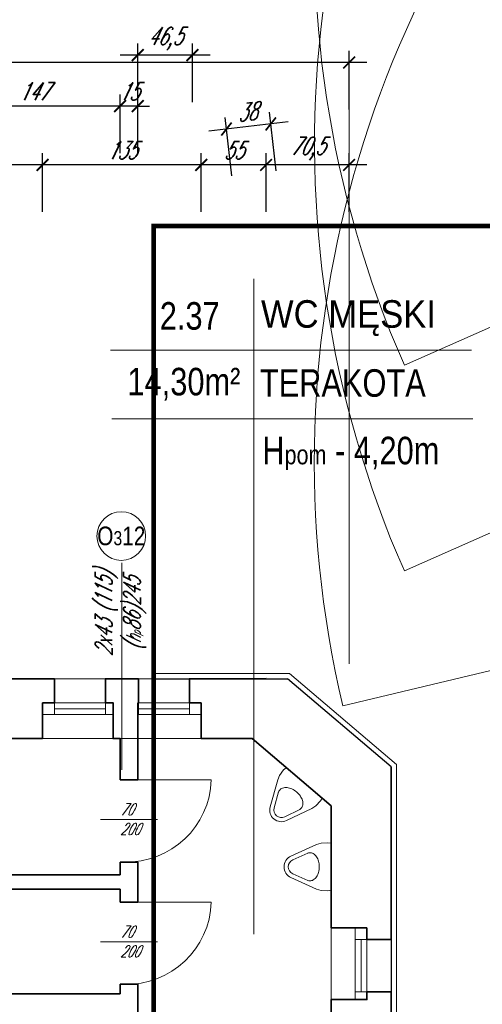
# Model space of a CAD drawing. Header units: millimetres. Extents: x 402 to 79005, y -7782 to 89952.
# Tile 114 of 256: x 25677 to 26070, y 22468 to 23305. Entities that reach past the tile are written whole.
import ezdxf

# ---------------------------------------------------------------- set-up
doc = ezdxf.new("R2010")
doc.units = ezdxf.units.MM
doc.header["$LTSCALE"] = 10
doc.linetypes.add('DASHED', pattern=[19.05, 12.7, -6.35])
doc.layers.get('0').update_dxf_attribs({"lineweight": 0})
doc.layers.get('Defpoints').update_dxf_attribs({"color": 253})
for name, color, linetype, lineweight in [('01 parter - ściany', 253, 'Continuous', 35), ('03-01_okna', 253, 'Continuous', 15), ('03_drzwi', 253, 'Continuous', 15), ('04-1_widok', 253, 'Continuous', 5), ('05-01_wymiary', 253, 'Continuous', 5), ('05-03_opis', 253, 'Continuous', 5), ('07_wyposażenie', 253, 'Continuous', 5), ('0_A_GRANICA OPRACOWANIA', 1, 'Continuous', 0), ('0_A_WYMIAROWANIE', 1, 'Continuous', 5), ('0_A_ŚCIANY ', 253, 'Continuous', 30)]:
    doc.layers.add(name, color=color, linetype=linetype, lineweight=lineweight)
doc.styles.add('ariel', font='ARIAL.TTF', dxfattribs={"width": 0.8})
doc.styles.add('ariel_wym', font='simplex.shx', dxfattribs={"width": 0.65, "oblique": 25})
doc.styles.get("Standard").update_dxf_attribs({"font": 'arial.ttf'})
doc.dimstyles.new('ariel 50', dxfattribs={"dimtxt": 15, "dimasz": 10, "dimexe": 10, "dimexo": 0, "dimgap": 5, "dimtad": 1, "dimdec": 1, "dimrnd": 0.5, "dimtxsty": 'ariel_wym', "dimblk": 'ARCHTICK', "dimcen": 2.5, "dimdle": 15, "dimazin": 0, "dimtfac": 1, "dimtdec": 1, "dimtix": 1, "dimtmove": 0, "dimatfit": 3, "dimldrblk": 'DOT', "dimfxl": 0, "dimarcsym": 0})
doc.dimstyles.new('ISO-25', dxfattribs={"dimtxt": 2.5, "dimasz": 2.5, "dimexe": 1.25, "dimexo": 0.625, "dimtad": 1, "dimtxsty": 'Standard', "dimcen": 2.5, "dimadec": 0, "dimazin": 0, "dimtfac": 1, "dimtmove": 0, "dimatfit": 3, "dimfxl": 0, "dimarcsym": 0})

# ---------------------------------------------------------------- blocks, each defined once
blk = doc.blocks.new('_ArchTick')
at = {"color": 0, "linetype": 'ByBlock', "const_width": 0.15}
blk.add_lwpolyline([(-0.5, -0.5), (0.5, 0.5)], dxfattribs=at)
blk = doc.blocks.new('*D2090')
at = {"layer": '05-01_wymiary', "color": 0, "lineweight": -2}
for p, q in [((25886.35, 23141.57), (25886.35, 23191.57)), ((25957, 23141.57), (25957, 23191.57)), ((25972, 23181.57), (25871.35, 23181.57))]:
    blk.add_line(p, q, dxfattribs=at)
at = {"layer": 'Defpoints', "color": 0, "lineweight": 0}
for p in [(25886.35, 23181.57), (25886.35, 22744.64), (25957, 22657.31)]:
    blk.add_point(p, dxfattribs=at)
at = {"layer": '05-01_wymiary', "color": 0, "lineweight": -2, "xscale": 10, "yscale": 10, "zscale": 10, "rotation": 180}
blk.add_blockref('_ArchTick', (25886.35, 23181.57), dxfattribs=at)
at = {"layer": '05-01_wymiary', "color": 0, "lineweight": -2, "xscale": 10, "yscale": 10, "zscale": 10}
blk.add_blockref('_ArchTick', (25957, 23181.57), dxfattribs=at)
at = {"layer": '05-01_wymiary', "color": 0, "insert": (25921.67, 23195.5), "char_height": 15, "attachment_point": 5, "style": 'ariel_wym'}
blk.add_mtext('70,5', dxfattribs=at)
blk = doc.blocks.new('_Dot')
at = {"color": 0, "linetype": 'ByBlock', "lineweight": -2}
blk.add_line((-0.5, 0), (-1, 0), dxfattribs=at)
at = {"color": 0, "linetype": 'ByBlock', "const_width": 0.5}
blk.add_lwpolyline([(-0.25, 0, 1), (0.25, 0, 1)], format="xyb", close=True, dxfattribs=at)
blk = doc.blocks.new('*D2091')
at = {"layer": '05-01_wymiary', "color": 0, "lineweight": -2}
for p, q in [((25831.21, 23141.57), (25831.21, 23191.57)), ((25886.35, 23141.57), (25886.35, 23191.57)), ((25901.35, 23181.57), (25816.21, 23181.57))]:
    blk.add_line(p, q, dxfattribs=at)
at = {"layer": 'Defpoints', "color": 0, "lineweight": 0}
for p in [(25831.21, 23181.57), (25886.35, 22744.64), (25831.21, 22693.61)]:
    blk.add_point(p, dxfattribs=at)
at = {"layer": '05-01_wymiary', "color": 0, "lineweight": -2, "xscale": 10, "yscale": 10, "zscale": 10, "rotation": 180}
blk.add_blockref('_ArchTick', (25831.21, 23181.57), dxfattribs=at)
at = {"layer": '05-01_wymiary', "color": 0, "lineweight": -2, "xscale": 10, "yscale": 10, "zscale": 10}
blk.add_blockref('_ArchTick', (25886.35, 23181.57), dxfattribs=at)
at = {"layer": '05-01_wymiary', "color": 0, "insert": (25858.78, 23194.07), "char_height": 15, "attachment_point": 5, "style": 'ariel_wym'}
blk.add_mtext('55', dxfattribs=at)
blk = doc.blocks.new('*D2092')
at = {"layer": '05-01_wymiary', "color": 0, "lineweight": -2}
for p, q in [((25696.31, 23141.57), (25696.31, 23191.57)), ((25831.21, 23141.57), (25831.21, 23191.57)), ((25846.21, 23181.57), (25681.31, 23181.57))]:
    blk.add_line(p, q, dxfattribs=at)
at = {"layer": 'Defpoints', "color": 0, "lineweight": 0}
for p in [(25696.31, 23181.57), (25696.31, 22693.61), (25831.21, 22693.61)]:
    blk.add_point(p, dxfattribs=at)
at = {"layer": '05-01_wymiary', "color": 0, "lineweight": -2, "xscale": 10, "yscale": 10, "zscale": 10, "rotation": 180}
blk.add_blockref('_ArchTick', (25696.31, 23181.57), dxfattribs=at)
at = {"layer": '05-01_wymiary', "color": 0, "lineweight": -2, "xscale": 10, "yscale": 10, "zscale": 10}
blk.add_blockref('_ArchTick', (25831.21, 23181.57), dxfattribs=at)
at = {"layer": '05-01_wymiary', "color": 0, "insert": (25763.76, 23194.07), "char_height": 15, "attachment_point": 5, "style": 'ariel_wym'}
blk.add_mtext('135', dxfattribs=at)
blk = doc.blocks.new('*D2093')
at = {"layer": '05-01_wymiary', "color": 0, "lineweight": -2}
for p, q in [((25460.38, 23141.57), (25460.38, 23191.57)), ((25696.31, 23141.57), (25696.31, 23191.57)), ((25711.31, 23181.57), (25445.38, 23181.57))]:
    blk.add_line(p, q, dxfattribs=at)
at = {"layer": 'Defpoints', "color": 0, "lineweight": 0}
for p in [(25460.38, 23181.57), (25460.38, 22693.61), (25696.31, 22693.61)]:
    blk.add_point(p, dxfattribs=at)
at = {"layer": '05-01_wymiary', "color": 0, "lineweight": -2, "xscale": 10, "yscale": 10, "zscale": 10, "rotation": 180}
blk.add_blockref('_ArchTick', (25460.38, 23181.57), dxfattribs=at)
at = {"layer": '05-01_wymiary', "color": 0, "lineweight": -2, "xscale": 10, "yscale": 10, "zscale": 10}
blk.add_blockref('_ArchTick', (25696.31, 23181.57), dxfattribs=at)
at = {"layer": '05-01_wymiary', "color": 0, "insert": (25578.34, 23194.07), "char_height": 15, "attachment_point": 5, "style": 'ariel_wym'}
blk.add_mtext('236', dxfattribs=at)
blk = doc.blocks.new('*D2111')
at = {"layer": '05-01_wymiary', "color": 0, "lineweight": -2}
for p, q in [((25857.26, 23172.33), (25851.55, 23222.01)), ((25894.94, 23176.67), (25889.23, 23226.34)), ((25905.27, 23218.12), (25837.79, 23210.36))]:
    blk.add_line(p, q, dxfattribs=at)
at = {"layer": 'Defpoints', "color": 0, "lineweight": 0}
for p in [(25852.69, 23212.07), (25954.54, 22658.75), (25920.91, 22619.25)]:
    blk.add_point(p, dxfattribs=at)
at = {"layer": '05-01_wymiary', "color": 0, "lineweight": -2, "xscale": 10, "yscale": 10, "zscale": 10}
for p, rotation in [((25890.37, 23216.41), 6.564174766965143), ((25852.69, 23212.07), 186.5641747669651)]:
    blk.add_blockref('_ArchTick', p, dxfattribs=dict(at, rotation=rotation))
at = {"layer": '05-01_wymiary', "color": 0, "insert": (25870.1, 23226.66), "char_height": 15, "attachment_point": 5, "rotation": 6.56417, "style": 'ariel_wym'}
blk.add_mtext('38', dxfattribs=at)
blk = doc.blocks.new('*D2112')
at = {"layer": '05-01_wymiary', "color": 0, "lineweight": -2}
for p, q in [((25777.21, 23234.97), (25777.21, 23284.97)), ((25823.71, 23234.97), (25823.71, 23284.97)), ((25838.71, 23274.97), (25762.21, 23274.97))]:
    blk.add_line(p, q, dxfattribs=at)
at = {"layer": 'Defpoints', "color": 0, "lineweight": 0}
for p in [(25777.21, 23274.97), (25823.71, 22737.01), (25777.21, 22693.61)]:
    blk.add_point(p, dxfattribs=at)
at = {"layer": '05-01_wymiary', "color": 0, "lineweight": -2, "xscale": 10, "yscale": 10, "zscale": 10, "rotation": 180}
blk.add_blockref('_ArchTick', (25777.21, 23274.97), dxfattribs=at)
at = {"layer": '05-01_wymiary', "color": 0, "lineweight": -2, "xscale": 10, "yscale": 10, "zscale": 10}
blk.add_blockref('_ArchTick', (25823.71, 23274.97), dxfattribs=at)
at = {"layer": '05-01_wymiary', "color": 0, "insert": (25800.46, 23288.9), "char_height": 15, "attachment_point": 5, "style": 'ariel_wym'}
blk.add_mtext('46,5', dxfattribs=at)
blk = doc.blocks.new('*D2113')
at = {"layer": '05-01_wymiary', "color": 0, "lineweight": -2}
for p, q in [((25762.21, 23191.57), (25762.21, 23241.57)), ((25777.21, 23191.57), (25777.21, 23241.57)), ((25762.21, 23231.57), (25752.21, 23231.57)), ((25777.21, 23231.57), (25762.21, 23231.57)), ((25777.21, 23231.57), (25787.21, 23231.57))]:
    blk.add_line(p, q, dxfattribs=at)
at = {"layer": 'Defpoints', "color": 0, "lineweight": 0}
for p in [(25762.21, 23231.57), (25762.21, 22693.61), (25777.21, 22693.61)]:
    blk.add_point(p, dxfattribs=at)
at = {"layer": '05-01_wymiary', "color": 0, "lineweight": -2, "xscale": 10, "yscale": 10, "zscale": 10}
blk.add_blockref('_ArchTick', (25762.21, 23231.57), dxfattribs=at)
at = {"layer": '05-01_wymiary', "color": 0, "lineweight": -2, "xscale": 10, "yscale": 10, "zscale": 10, "rotation": 180}
blk.add_blockref('_ArchTick', (25777.21, 23231.57), dxfattribs=at)
at = {"layer": '05-01_wymiary', "color": 0, "insert": (25769.71, 23244.07), "char_height": 15, "attachment_point": 5, "style": 'ariel_wym'}
blk.add_mtext('15', dxfattribs=at)
blk = doc.blocks.new('*D2114')
at = {"layer": '05-01_wymiary', "color": 0, "lineweight": -2}
for p, q in [((25615.37, 23191.57), (25615.37, 23241.57)), ((25762.21, 23191.57), (25762.21, 23241.57)), ((25777.21, 23231.57), (25600.37, 23231.57))]:
    blk.add_line(p, q, dxfattribs=at)
at = {"layer": 'Defpoints', "color": 0, "lineweight": 0}
for p in [(25615.37, 23231.57), (25615.37, 22693.61), (25762.21, 22693.61)]:
    blk.add_point(p, dxfattribs=at)
at = {"layer": '05-01_wymiary', "color": 0, "lineweight": -2, "xscale": 10, "yscale": 10, "zscale": 10, "rotation": 180}
blk.add_blockref('_ArchTick', (25615.37, 23231.57), dxfattribs=at)
at = {"layer": '05-01_wymiary', "color": 0, "lineweight": -2, "xscale": 10, "yscale": 10, "zscale": 10}
blk.add_blockref('_ArchTick', (25762.21, 23231.57), dxfattribs=at)
at = {"layer": '05-01_wymiary', "color": 0, "insert": (25688.79, 23244.07), "char_height": 15, "attachment_point": 5, "style": 'ariel_wym'}
blk.add_mtext('147', dxfattribs=at)
blk = doc.blocks.new('*D2126')
at = {"layer": '05-01_wymiary', "color": 0, "lineweight": -2}
for p, q in [((23841.38, 23228.65), (23841.38, 23278.65)), ((25957, 23228.65), (25957, 23278.65)), ((25972, 23268.65), (23826.38, 23268.65))]:
    blk.add_line(p, q, dxfattribs=at)
at = {"layer": 'Defpoints', "color": 0}
for p in [(23841.38, 23268.65), (23841.38, 22657.31), (25957, 22657.31)]:
    blk.add_point(p, dxfattribs=at)
at = {"layer": '05-01_wymiary', "color": 0, "lineweight": -2, "xscale": 10, "yscale": 10, "zscale": 10, "rotation": 180}
blk.add_blockref('_ArchTick', (23841.38, 23268.65), dxfattribs=at)
at = {"layer": '05-01_wymiary', "color": 0, "lineweight": -2, "xscale": 10, "yscale": 10, "zscale": 10}
blk.add_blockref('_ArchTick', (25957, 23268.65), dxfattribs=at)
at = {"layer": '05-01_wymiary', "color": 0, "insert": (24899.19, 23282.58), "char_height": 15, "attachment_point": 5, "style": 'ariel_wym'}
blk.add_mtext('2115,5', dxfattribs=at)
blk = doc.blocks.new('*D4583')
at = {"layer": '0_A_WYMIAROWANIE', "color": 0, "lineweight": -2}
blk.add_arc((29695.64, 22744.72), 175.39, 180.8167, 239.1833, dxfattribs=at)
at = {"layer": '0_A_WYMIAROWANIE', "color": 0}
for points in [[(29520.69, 22742.22), (29519.85, 22742.22), (29520.25, 22744.72)], [(29605.58, 22593.73), (29606, 22594.45), (29607.95, 22592.83)]]:
    blk.add_solid(points, dxfattribs=at)
at = {"layer": 'Defpoints', "color": 0}
for p in [(28795.64, 22744.72), (29695.64, 22744.72), (29695.64, 22744.72), (29555.22, 22639.63), (29245.14, 21964.42)]:
    blk.add_point(p, dxfattribs=at)
at = {"layer": '0_A_WYMIAROWANIE', "color": 0, "lineweight": 9, "insert": (29555.35, 22663.72), "char_height": 25, "attachment_point": 5, "rotation": 300}
blk.add_mtext('60%%d', dxfattribs=at)
blk = doc.blocks.new('zw$6F80')
at = {"layer": '0_A_WYMIAROWANIE', "lineweight": 9}
blk.add_lwpolyline([(-450.505, -780.298), (0, 0)], dxfattribs=at)
blk.add_arc((2.025, 0), 902.025, 180, 239.888616, dxfattribs=at)
dim = blk.add_angular_dim_2l(base=(-140.424, -105.083), line1=((-900, 0), (0, 0)), line2=((-450.505, -780.298), (0, 0)), dimstyle='ISO-25', override={"dimtxt": 25}, dxfattribs=at)
dim.commit()
dim.dimension.update_dxf_attribs({"geometry": '*D4583', "text_midpoint": (-140.296, -81), "insert": (-29695.641, -22744.718)})

msp = doc.modelspace()

# ---------------------------------------------------------------- linework, layer by layer
at = {"layer": '01 parter - ściany'}
for p, q in [((25460.377, 22744.613), (25696.31, 22744.613)), ((25831.21, 22744.613), (25886.352, 22744.635)), ((25696.31, 22693.613), (25696.31, 22724.113)), ((25777.21, 22658.689), (25777.21, 22724.113)), ((25831.21, 22724.113), (25831.21, 22693.613)), ((25696.31, 22693.613), (25615.372, 22693.613)), ((25762.21, 22658.689), (25762.21, 22693.613)), ((25874.668, 22693.613), (25831.21, 22693.613)), ((25874.668, 22693.613), (25941.649, 22636.586)), ((25777.21, 22658.689), (25762.21, 22658.689)), ((25941.649, 22636.586), (25941.649, 22532.689)), ((25777.21, 22588.689), (25762.21, 22588.689)), ((25762.21, 22577.689), (25762.21, 22588.689)), ((25777.21, 22588.689), (25777.21, 22554.689)), ((25762.21, 22577.689), (25615.372, 22577.689)), ((25762.21, 22565.689), (25615.372, 22565.689)), ((25762.21, 22554.689), (25762.21, 22565.689)), ((25777.21, 22554.689), (25762.21, 22554.689)), ((25941.653, 22532.689), (25972.153, 22532.689)), ((25762.21, 22476.689), (25762.21, 22484.689)), ((25762.21, 22484.689), (25777.21, 22484.689)), ((25777.21, 22484.689), (25777.21, 22455.689)), ((25762.21, 22476.689), (25615.372, 22476.689))]:
    msp.add_line(p, q, dxfattribs=at)
for points in [[(25696.31, 22724.113), (25706.31, 22724.113), (25706.31, 22744.613), (25696.31, 22744.613)], [(25762.21, 22693.613), (25756.26, 22693.613), (25756.26, 22724.113), (25749.76, 22724.113), (25749.76, 22744.613), (25777.76, 22744.613), (25777.76, 22724.113), (25777.21, 22724.113)], [(25831.21, 22724.113), (25821.21, 22724.113), (25821.21, 22744.613), (25831.21, 22744.613)], [(25972.153, 22532.689), (25972.153, 22522.689), (25992.653, 22522.689), (25992.653, 22669.689)]]:
    msp.add_lwpolyline(points, dxfattribs=at)
msp.add_lwpolyline([(25941.653, 22471.689), (25972.153, 22471.689), (25972.153, 22478.189), (25992.653, 22478.189), (25992.653, 22450.189), (25972.153, 22450.189), (25972.153, 22456.689), (25941.653, 22456.689)], close=True, dxfattribs=at)
at = {"layer": '03-01_okna', "linetype": 'Continuous', "lineweight": 0}
for p, q in [((25696.31, 22744.613), (25831.21, 22744.613)), ((25696.31, 22724.113), (25756.26, 22724.113)), ((25706.31, 22714.113), (25706.31, 22724.113)), ((25706.31, 22719.113), (25749.76, 22719.113)), ((25749.76, 22714.113), (25749.76, 22724.113)), ((25777.21, 22724.113), (25831.21, 22724.113)), ((25777.76, 22714.113), (25777.76, 22724.113)), ((25777.76, 22719.113), (25821.21, 22719.113)), ((25821.21, 22714.113), (25821.21, 22724.113)), ((25696.31, 22714.113), (25756.26, 22714.113)), ((25777.21, 22714.113), (25831.21, 22714.113)), ((25992.653, 22669.689), (25992.653, 22471.689)), ((25962.153, 22532.689), (25962.153, 22522.689)), ((25972.153, 22532.689), (25972.153, 22471.689)), ((25962.153, 22525.791), (25962.153, 22471.689)), ((25962.153, 22522.689), (25972.153, 22522.689)), ((25967.153, 22522.689), (25967.153, 22478.189)), ((25962.153, 22478.189), (25972.153, 22478.189)), ((25992.653, 22471.689), (25992.653, 22301.689))]:
    msp.add_line(p, q, dxfattribs=at)
at = {"layer": '03_drzwi'}
for p, q in [((25769.71, 22658.689), (25839.71, 22658.689)), ((25745.472, 22624.752), (25793.949, 22624.752)), ((25769.71, 22554.689), (25839.71, 22554.689)), ((25745.472, 22520.752), (25793.949, 22520.752))]:
    msp.add_line(p, q, dxfattribs=at)
for centre in [(25767.719, 22660.68), (25767.719, 22556.68)]:
    msp.add_arc(centre, 72.018, 268.415843, 358.415843, dxfattribs=at)
at = {"layer": '04-1_widok'}
for p, q in [((25831.21, 22693.613), (25696.31, 22693.613)), ((25941.653, 22532.689), (25941.653, 22471.689)), ((25941.653, 22471.689), (25941.653, 22301.689))]:
    msp.add_line(p, q, dxfattribs=at)
at = {"layer": '05-01_wymiary'}
msp.add_line((25956.997, 23278.649), (25956.997, 22757.314), dxfattribs=at)
at = {"layer": '05-03_opis'}
for p, q in [((25875.903, 23084.665), (25875.903, 22527.449)), ((25754.179, 23023.995), (26061.2, 23023.995)), ((25755.255, 22965.638), (26062.286, 22965.638))]:
    msp.add_line(p, q, dxfattribs=at)
at = {"layer": '05-03_opis', "lineweight": 0}
msp.add_line((25763.76, 22667.228), (25763.76, 22843.246), dxfattribs=at)
msp.add_circle((25763.26, 22865.935), 20.689, dxfattribs=at)
at = {"layer": '07_wyposażenie', "ltscale": 2}
for p, q in [((25901.327, 22666.978), (25903.467, 22668.924)), ((25903.467, 22668.924), (25918.695, 22655.959)), ((25896.242, 22658.64), (25897.706, 22662.408)), ((25897.706, 22662.408), (25901.327, 22666.978)), ((25889.797, 22635.667), (25896.242, 22658.64)), ((25918.695, 22655.959), (25933.941, 22642.979)), ((25893.212, 22634.709), (25897.046, 22648.375)), ((25928.714, 22636.42), (25925.261, 22634.32)), ((25932.581, 22640.785), (25928.714, 22636.42)), ((25932.581, 22640.785), (25933.941, 22642.979)), ((25915.013, 22633.317), (25902.228, 22627.153)), ((25925.261, 22634.32), (25903.768, 22623.958)), ((25907.534, 22593.752), (25929.281, 22603.569)), ((25929.281, 22603.569), (25933.109, 22604.867)), ((25933.109, 22604.867), (25938.938, 22605.027)), ((25938.938, 22605.027), (25941.649, 22604.638)), ((25941.649, 22604.638), (25941.649, 22584.638)), ((25908.994, 22590.52), (25921.93, 22596.359)), ((25921.93, 22572.916), (25908.994, 22578.756)), ((25941.649, 22584.638), (25941.649, 22564.638)), ((25929.281, 22565.706), (25907.534, 22575.523)), ((25933.109, 22564.408), (25929.281, 22565.706)), ((25938.938, 22564.248), (25933.109, 22564.408)), ((25938.938, 22564.248), (25941.649, 22564.638))]:
    msp.add_line(p, q, dxfattribs=at)
for centre, radius, start, end in [((25903.264, 22642.861), 9.143, 83.724671, 108.181078), ((25902.858, 22639.165), 12.861, 65.471688, 83.724671), ((25902.111, 22646.372), 5.447, 140.034604, 163.644229), ((25902.111, 22646.372), 5.447, 108.181078, 140.034604), ((25900.75, 22634.547), 17.938, 50.034604, 65.471688), ((25900.75, 22634.547), 17.938, 34.597519, 50.034604), ((25904.929, 22637.429), 12.861, 16.344536, 34.597519), ((25899.426, 22632.966), 10, 164.329793, 230.034604), ((25912.156, 22637.954), 5.447, 320.034604, 351.888129), ((25908.497, 22638.476), 9.143, 351.888129, 16.344536), ((25899.426, 22632.966), 6.454, 164.329793, 230.034604), ((25899.426, 22632.966), 6.454, 230.034604, 295.739415), ((25912.156, 22637.954), 5.447, 301.64098, 320.034604), ((25899.426, 22632.966), 10, 230.034604, 295.739415), ((25911.649, 22584.638), 10, 114.295189, 180), ((25923.649, 22591.19), 5.447, 90, 113.609625), ((25923.649, 22591.19), 5.447, 58.146475, 90), ((25921.698, 22588.051), 9.143, 33.690068, 58.146475), ((25911.649, 22584.638), 6.454, 114.295189, 180), ((25918.605, 22585.989), 12.861, 15.437085, 33.690068), ((25913.711, 22584.638), 17.938, 0, 15.437085), ((25911.649, 22584.638), 10, 180, 245.704811), ((25911.649, 22584.638), 6.454, 180, 245.704811), ((25918.605, 22583.286), 12.861, 326.309932, 344.562915), ((25913.711, 22584.638), 17.938, 344.562915, 0), ((25923.649, 22578.085), 5.447, 251.606376, 270), ((25923.649, 22578.085), 5.447, 270, 301.853525), ((25921.698, 22581.224), 9.143, 301.853525, 326.309932)]:
    msp.add_arc(centre, radius, start, end, dxfattribs=at)
at = {"layer": '0_A_GRANICA OPRACOWANIA', "color": 1, "linetype": 'DASHED', "const_width": 4}
msp.add_lwpolyline([(25790.687, 23129.515), (26803.781, 23129.515), (26803.781, 21735.593), (25790.687, 21735.593)], close=True, dxfattribs=at)
at = {"layer": '0_A_ŚCIANY ', "lineweight": 0}
for points in [[(25997.153, 22671.767), (25997.153, 22205.189), (26588.153, 22205.189), (26588.153, 22972.767)], [(25790.687, 22749.125), (25906.303, 22749.116), (25997.153, 22671.767)]]:
    msp.add_lwpolyline(points, dxfattribs=at)
at = {"layer": '0_A_ŚCIANY ', "lineweight": 30}
for points in [[(25790.687, 22744.614), (25904.647, 22744.616)], [(25992.653, 22669.689), (25904.647, 22744.616)], [(25992.653, 22669.689), (25992.653, 22200.689), (26071.653, 22200.689)]]:
    msp.add_lwpolyline(points, dxfattribs=at)

# ---------------------------------------------------------------- block references
at = {"layer": '0_A_WYMIAROWANIE', "lineweight": 9}
for p, rotation in [((26827.997, 23375.689), 323.8588009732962), ((26827.997, 23200.689), 323.8588009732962), ((26827.997, 22930.689), 313.4153870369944)]:
    msp.add_blockref('zw$6F80', p, dxfattribs=dict(at, rotation=rotation))

# ---------------------------------------------------------------- texts
at = {"layer": '03_drzwi', "char_height": 10, "width": 46.17517, "attachment_point": 1, "style": 'ariel_wym'}
for insert in [(25762.266, 22638.411), (25762.266, 22534.411)]:
    msp.add_mtext('70\\P200', dxfattribs=dict(at, insert=insert))
at = {"layer": '05-03_opis', "char_height": 23.4234, "style": 'ariel'}
for s, insert, width, attachment_point in [('{\\fArial|b0|i0|c238|p34;2.37}', (25821.446, 23053.002), 108.9126, 5), ('\\W0.9;{\\fArial|b0|i0|c238|p34;WC MĘSKI}', (25882.007, 23051.26), 356.6375, 4), ('{\\fArial|b0|i0|c238|p34;14,30m²}', (25816.508, 22995.092), 108.9126, 5), ('{\\fArial|b0|i0|c238|p34;TERAKOTA}', (25881.093, 22995.925), 322.789, 4), ('{\\fArial|b0|i0|c238|p34; H\\H0.7x;pom\\H1.429x; - 4,20m}', (25875.903, 22936.184), 322.789, 4)]:
    msp.add_mtext(s, dxfattribs=dict(at, insert=insert, width=width, attachment_point=attachment_point))
at = {"layer": '05-03_opis', "lineweight": 0, "insert": (25763.26, 22865.935), "char_height": 15.84, "width": 75.19353, "attachment_point": 5, "style": 'ariel'}
msp.add_mtext('O{\\H0.7576x;3}12', dxfattribs=at)
at = {"layer": '05-03_opis', "lineweight": 0, "insert": (25762.69, 22800.101), "char_height": 14.4, "width": 84.81849, "attachment_point": 5, "rotation": 90, "style": 'ariel_wym'}
msp.add_mtext('2x43 (115)\\P({\\H0.8333x;h\\H0.6x;p}86)245', dxfattribs=at)

# ---------------------------------------------------------------- dimensions: what is measured, and where the dimension line sits
at = {"layer": '05-01_wymiary'}
for base, p1, p2, picture, middle in [((25777.21, 23274.97), (25823.707, 22737.01), (25777.21, 22693.613), '*D2112', (25800.458, 23288.899)), ((25615.372, 23231.574), (25762.21, 22693.613), (25615.372, 22693.613), '*D2114', (25688.791, 23244.074)), ((25762.21, 23231.574), (25777.21, 22693.613), (25762.21, 22693.613), '*D2113', (25769.71, 23244.074)), ((25460.377, 23181.574), (25696.31, 22693.613), (25460.377, 22693.613), '*D2093', (25578.343, 23194.074)), ((25696.31, 23181.574), (25831.21, 22693.613), (25696.31, 22693.613), '*D2092', (25763.76, 23194.074)), ((25831.21, 23181.574), (25886.352, 22744.635), (25831.21, 22693.613), '*D2091', (25858.781, 23194.074))]:
    dim = msp.add_linear_dim(base=base, p1=p1, p2=p2, dimstyle='ariel 50', override={"dimtmove": 1}, dxfattribs=at)
    dim.commit()
    dim.dimension.update_dxf_attribs({"geometry": picture, "text_midpoint": middle})
for base, p2, picture, middle in [((23841.375, 23268.649), (23841.375, 22657.314), '*D2126', (24899.186, 23282.578)), ((25886.352, 23181.574), (25886.352, 22744.635), '*D2090', (25921.675, 23195.502))]:
    dim = msp.add_linear_dim(base=base, p1=(25956.997, 22657.314), p2=p2, dimstyle='ariel 50', dxfattribs=at)
    dim.commit()
    dim.dimension.update_dxf_attribs({"geometry": picture, "text_midpoint": middle})
dim = msp.add_linear_dim(base=(25852.69, 23212.071), p1=(25954.541, 22658.751), p2=(25920.907, 22619.246), angle=6.564175, dimstyle='ariel 50', dxfattribs=at)
dim.commit()
dim.dimension.update_dxf_attribs({"geometry": '*D2111', "text_midpoint": (25870.102, 23226.657)})

doc.saveas('drawing.dxf')
